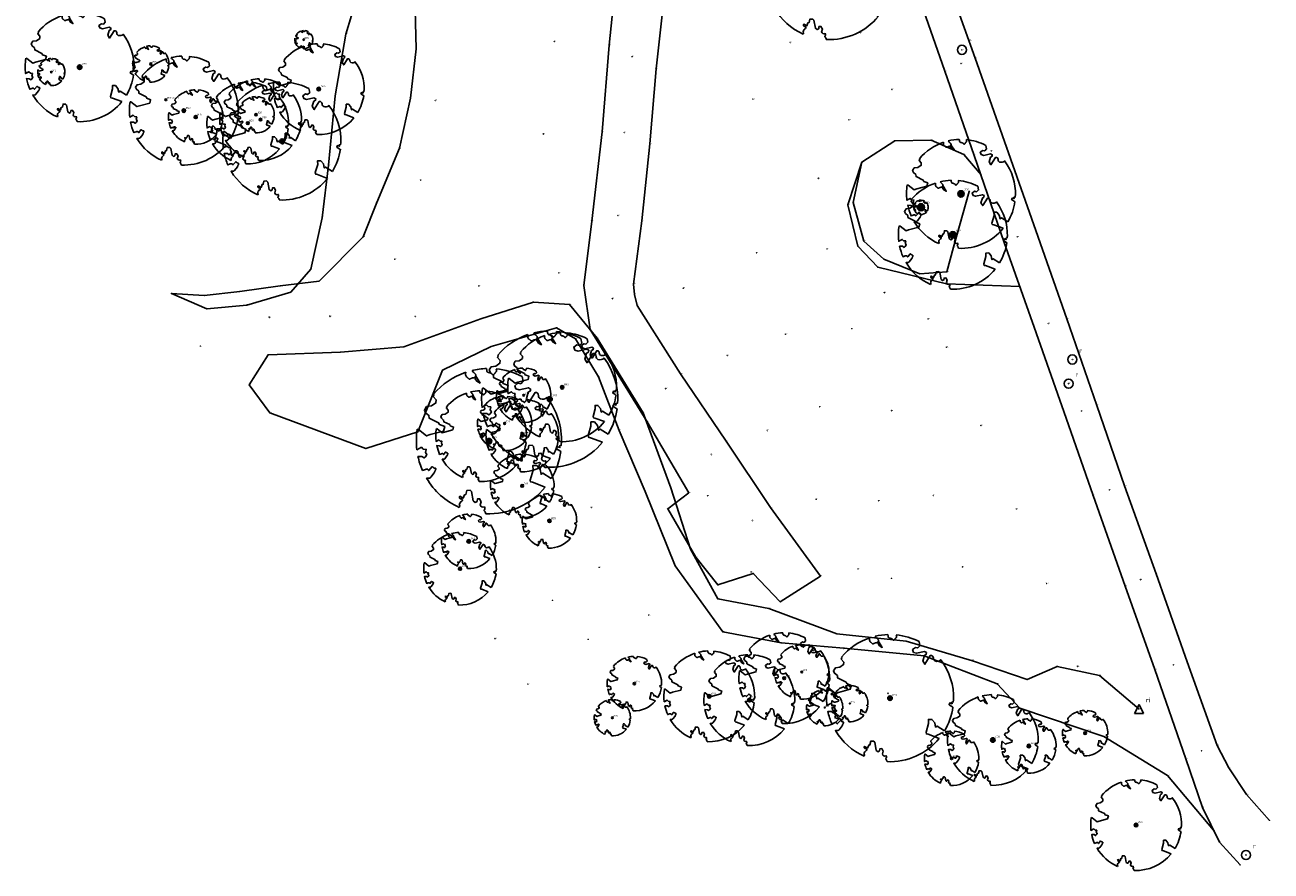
# Model space of a CAD drawing. Header units: metres. Extents: x 214427 to 214607, y 491152 to 491367.
# Tile 1 of 5: x 214470 to 214607, y 491152 to 491246. Entities that reach past the tile are written whole.
import ezdxf
from ezdxf.enums import TextEntityAlignment as Align

# ---------------------------------------------------------------- set-up
doc = ezdxf.new("R2010")
doc.units = ezdxf.units.M
doc.layers.get('0').update_dxf_attribs({"linetype": 'CONTINUOUS'})
for name, color, linetype in [('X-LM-L_BOVENKANT_TALUD', 5, 'CONTINUOUS'), ('X-LM-L_KANT_VERHARDE_WEG', 7, 'CONTINUOUS'), ('X-LM-L_STRUIKEN-PLANTSOEN', 106, 'CONTINUOUS'), ('X-LM-L_TEEN_TALUD', 4, 'CONTINUOUS'), ('X-LM-L_ZAND CUNET', 251, 'CONTINUOUS'), ('X-LM-S_RICHTING', 7, 'CONTINUOUS'), ('X-LM-S_RIOOLPUT_ALGEMEEN', 5, 'CONTINUOUS'), ('X-LM-SM-BOOM_DIAMETER-T18', 7, 'CONTINUOUS'), ('X-LM-SM-BOOM_KROON-G', 99, 'CONTINUOUS'), ('X-LM-SM-BOOM_STAM-G', 3, 'CONTINUOUS'), ('X-LM-SM-HOOGTEPUNT_GETZ-S', 7, 'CONTINUOUS')]:
    doc.layers.add(name, color=color, linetype=linetype)
doc.styles.get("Standard").update_dxf_attribs({"font": 'NLCS-ISO.ttf'})

# ---------------------------------------------------------------- blocks, each defined once
blk = doc.blocks.new('R')
blk.add_line((0, 0), (0, 0))
blk.add_circle((0, 0), 0.5)
blk.add_attdef('Pointtext', (0.75, 0.75), '', height=0.5)
blk = doc.blocks.new('RI')
for p, q in [((0, 0.5), (-0.5, -0.5)), ((0.5, -0.5), (0, 0.5)), ((-0.5, -0.5), (0.5, -0.5))]:
    blk.add_line(p, q)
blk.add_attdef('Pointtext', (0.75, 0.75), '', height=0.5)
blk = doc.blocks.new('SSM-HOOGTEPUNT_GETZ')
h = blk.add_hatch(color=256)
edge = h.paths.add_edge_path()
edge.add_arc((0, 0), 0.1, 0, 360)
blk.add_circle((0, 0), 0.1)
blk.add_attdef('Z1', text='', height=1).set_placement((-0.2907712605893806, -0.3521429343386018), align=Align.BOTTOM_RIGHT)
blk.add_attdef('Z2', text='', height=1).set_placement((0.2627189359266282, -0.3521429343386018), align=Align.BOTTOM_LEFT)
blk = doc.blocks.new('boomdiastam_s')
h = blk.add_hatch(color=256)
h.dxf.hatch_style = 1
h.paths.add_polyline_path([(1, 0, 1), (-1, 0, 1)])
blk.add_circle((0, 0), 1)
blk = doc.blocks.new('SGR-BOOM_KROON')
for points in [[(-0.1600243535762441, 0.4737005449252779), (-0.1607648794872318, 0.4639467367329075), (-0.1605334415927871, 0.4564777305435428), (-0.1595180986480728, 0.4507652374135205), (-0.1578905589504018, 0.4464963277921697), (-0.1558225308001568, 0.4433580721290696), (-0.1534857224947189, 0.441037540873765), (-0.1510518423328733, 0.4392218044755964), (-0.1486925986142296, 0.4375979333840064), (-0.1465438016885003, 0.4359178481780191), (-0.144597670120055, 0.4341928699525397), (-0.1428105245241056, 0.4324991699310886), (-0.1411386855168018, 0.43091291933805), (-0.1395384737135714, 0.4295102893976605), (-0.1379662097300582, 0.4283674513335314), (-0.13637821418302, 0.4275605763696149), (-0.1347308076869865, 0.4271658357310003), (-0.1329896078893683, 0.4272312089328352), (-0.13115742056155, 0.4276919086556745), (-0.1292463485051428, 0.4284549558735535), (-0.1272684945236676, 0.4294273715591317), (-0.125235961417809, 0.4305161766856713), (-0.123160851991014, 0.4316283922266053), (-0.1210552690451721, 0.4326710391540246), (-0.1189313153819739, 0.4335511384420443), (-0.1168017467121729, 0.4342023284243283), (-0.1146819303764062, 0.4346647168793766), (-0.1125878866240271, 0.4350050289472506), (-0.1105356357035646, 0.4352899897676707), (-0.1085411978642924, 0.4355863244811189), (-0.1066205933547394, 0.4359607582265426), (-0.1047898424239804, 0.4364800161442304), (-0.1030649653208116, 0.4372108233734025), (-0.1014588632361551, 0.438201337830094), (-0.09997196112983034, 0.4394254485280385), (-0.09860156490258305, 0.440838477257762), (-0.09734498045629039, 0.4423957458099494), (-0.09628477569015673, 0.4324096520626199), (-0.0940279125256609, 0.4298315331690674), (-0.08338833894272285, 0.4117847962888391), (-0.06106941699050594, 0.3995871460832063), (-0.09268198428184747, 0.4507921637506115), (-0.09210099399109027, 0.4523481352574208), (-0.09169947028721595, 0.4538581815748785), (-0.09151697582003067, 0.4553389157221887), (-0.09159307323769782, 0.456806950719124), (-0.0919673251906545, 0.458278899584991), (-0.09267929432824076, 0.459771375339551), (-0.09376854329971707, 0.4613009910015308), (-0.09526429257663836, 0.4628990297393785), (-0.09715439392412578, 0.464655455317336), (-0.09941635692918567, 0.4666749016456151), (-0.1020276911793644, 0.4690620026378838), (-0.1049659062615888, 0.4719213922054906), (-0.1082085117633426, 0.4753577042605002), (-0.1117330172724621, 0.4794755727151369), (-0.1168806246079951, 0.4861470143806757, -0.5431042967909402)], [(0.04325246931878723, 0.4711883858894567), (0.04412366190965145, 0.4722067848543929), (0.04495406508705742, 0.4730963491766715), (0.04574992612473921, 0.4738955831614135), (0.04651749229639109, 0.4746429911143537), (0.04726301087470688, 0.4753770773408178), (0.04799272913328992, 0.4761363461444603), (0.04871289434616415, 0.4769593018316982), (0.04942975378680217, 0.4778844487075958), (0.05013792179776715, 0.478953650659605), (0.05078548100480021, 0.4802222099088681), (0.05130888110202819, 0.481748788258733), (0.0516445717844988, 0.4835920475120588), (0.05172900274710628, 0.4858106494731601), (0.0514986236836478, 0.4884632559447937), (0.05088988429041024, 0.4916085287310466), (0.04919436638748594, 0.4975740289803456, -0.5293802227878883)], [(0.2289939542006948, 0.4444792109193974), (0.2353810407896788, 0.4119139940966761), (0.2180208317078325, 0.3946086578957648), (0.199206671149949, 0.3985480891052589), (0.1766984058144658, 0.3816663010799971), (0.1853127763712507, 0.3602310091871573), (0.2086202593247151, 0.3527331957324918), (0.2711896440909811, 0.3671161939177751), (0.2864476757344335, 0.358686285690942), (0.2849520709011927, 0.3452573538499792), (0.2706793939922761, 0.3364669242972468), (0.2577044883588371, 0.2941253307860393), (0.2743005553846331, 0.2669806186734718), (0.3167776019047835, 0.3346672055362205, -0.5046405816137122), (0.3406018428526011, 0.3139734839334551, 0.3319483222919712), (0.3543642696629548, 0.2921146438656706, 0.282007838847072), (0.399290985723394, 0.3003759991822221), (0.3956968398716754, 0.2985163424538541, -0.08664342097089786), (0.3988405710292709, 0.3015397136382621, -0.1607604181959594)], [(-0.4932605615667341, 0.08181698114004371), (-0.4851792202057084, 0.08021379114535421), (-0.4298456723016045, 0.03639367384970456), (-0.4059571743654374, 0.04468333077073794), (-0.3128243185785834, 0.06926248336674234), (-0.3048903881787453, 0.1000164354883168), (-0.3408870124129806, 0.1143500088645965), (-0.346401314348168, 0.1261371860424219), (-0.4121257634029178, 0.1583987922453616), (-0.4135853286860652, 0.1768685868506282), (-0.4357977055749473, 0.1956958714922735), (-0.4448296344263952, 0.2139788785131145), (-0.4296559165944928, 0.2378269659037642), (-0.3957550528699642, 0.2431343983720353), (-0.3649608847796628, 0.2632691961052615), (-0.3646147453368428, 0.2840191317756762), (-0.3838176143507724, 0.306646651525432), (-0.3787176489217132, 0.3162116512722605), (-0.3820023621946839, 0.3226053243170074, -0.1342797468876)], [(-0.204592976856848, -0.4562255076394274, -0.1543566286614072), (-0.4297149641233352, -0.2556267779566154), (-0.4114413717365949, -0.2549202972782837), (-0.4083543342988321, -0.2540638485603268), (-0.4058769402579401, -0.2530881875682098), (-0.4039283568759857, -0.2520240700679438), (-0.4024277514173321, -0.2509022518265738), (-0.4012942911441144, -0.2497534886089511), (-0.4004471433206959, -0.2486085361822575), (-0.3767567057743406, -0.2183934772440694), (-0.3762478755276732, -0.2173394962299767), (-0.3758320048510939, -0.2163280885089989), (-0.3754774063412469, -0.2153365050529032), (-0.3751523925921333, -0.2143419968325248), (-0.3748252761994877, -0.2133218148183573), (-0.3744643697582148, -0.212253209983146), (-0.3740379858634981, -0.2111134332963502), (-0.3735144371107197, -0.2098797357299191), (-0.3728728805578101, -0.2085363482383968), (-0.3721358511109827, -0.2070954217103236), (-0.3713367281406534, -0.2055760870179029), (-0.3705088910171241, -0.2039974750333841), (-0.3696857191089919, -0.202378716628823), (-0.3689005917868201, -0.2007389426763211), (-0.3681868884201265, -0.1990972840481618), (-0.3675779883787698, -0.1974728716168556), (-0.3671016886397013, -0.1958854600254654), (-0.3667634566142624, -0.1943572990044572), (-0.3665631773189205, -0.1929112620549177), (-0.3665007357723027, -0.1915702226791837), (-0.3665760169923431, -0.1903570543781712), (-0.366788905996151, -0.1892946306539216), (-0.3671392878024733, -0.1884058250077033), (-0.367627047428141, -0.1877135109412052), (-0.3682496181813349, -0.187228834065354), (-0.3689946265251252, -0.1869160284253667), (-0.3698472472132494, -0.1867276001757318), (-0.3707926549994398, -0.186616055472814), (-0.3718160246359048, -0.1865339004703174), (-0.372902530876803, -0.1864336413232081), (-0.3740373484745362, -0.186267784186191), (-0.3752056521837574, -0.1859888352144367), (-0.3763951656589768, -0.1855601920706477), (-0.3776038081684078, -0.1849888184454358), (-0.3788320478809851, -0.1842925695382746), (-0.380080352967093, -0.1834893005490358), (-0.3813491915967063, -0.18259686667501), (-0.3826390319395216, -0.1816331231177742), (-0.3839503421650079, -0.1806159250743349), (-0.3852835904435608, -0.1795631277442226), (-0.3866362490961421, -0.1784873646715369), (-0.3879938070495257, -0.1773803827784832), (-0.3893387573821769, -0.176228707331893), (-0.3906535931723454, -0.1750188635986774), (-0.4149695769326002, -0.202842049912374), (-0.4161716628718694, -0.2014754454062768), (-0.4172911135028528, -0.2000102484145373), (-0.4183104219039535, -0.1984329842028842), (-0.4192608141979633, -0.1967625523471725), (-0.4203684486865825, -0.1951473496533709), (-0.4219082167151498, -0.1937681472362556), (-0.4241550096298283, -0.1928057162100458), (-0.427383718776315, -0.1924408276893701), (-0.4318692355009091, -0.1928542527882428), (-0.4378864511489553, -0.1942267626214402), (-0.457420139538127, -0.2019079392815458, -0.05116420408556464), (-0.4888894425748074, -0.1048194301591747), (-0.4617442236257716, -0.1057135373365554), (-0.4462688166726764, -0.1156360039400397), (-0.4380222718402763, -0.1081691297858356), (-0.4281020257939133, -0.09269601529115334), (-0.4376017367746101, -0.07817417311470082), (-0.4322820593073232, -0.0567248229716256), (-0.4520005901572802, -0.05510672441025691), (-0.465205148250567, -0.04231675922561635), (-0.4965213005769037, -0.05887782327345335, -0.07071819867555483), (-0.4932605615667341, 0.08181698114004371)], [(0.4997769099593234, -0.01493453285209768), (0.4977332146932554, -0.01690536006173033), (0.4976312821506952, -0.02938416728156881), (0.48618704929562, -0.03148519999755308), (0.4876229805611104, -0.04378637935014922), (0.4698090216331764, -0.03805204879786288), (0.4644143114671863, -0.05192137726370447), (0.4863809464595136, -0.06652633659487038), (0.4932503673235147, -0.07196641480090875), (0.495050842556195, -0.07017594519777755, -0.1063709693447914)], [(0.4285883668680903, -0.2575111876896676), (0.370529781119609, -0.2200941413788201), (0.3587571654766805, -0.2281876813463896), (0.3512459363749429, -0.1944794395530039), (0.3286149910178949, -0.167334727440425), (0.3023546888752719, -0.1675915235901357), (0.3029665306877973, -0.1990035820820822), (0.2830389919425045, -0.2677651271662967), (0.2860626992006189, -0.2808775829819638), (0.3005150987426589, -0.2829446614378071), (0.3873650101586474, -0.316146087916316, -0.2362982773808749)], [(-0.02282883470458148, -0.499478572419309, 0.1485242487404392), (-0.03470448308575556, -0.4770134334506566, 0.3508021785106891), (-0.0314811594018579, -0.4527846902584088, -0.5046405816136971), (-0.06000098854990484, -0.4392775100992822), (-0.0530619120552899, -0.4170222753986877), (-0.06474450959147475, -0.3962362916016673), (-0.08016343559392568, -0.3977834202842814), (-0.08248145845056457, -0.414384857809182), (-0.0941790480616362, -0.4211479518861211), (-0.1080272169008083, -0.4105602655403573), (-0.1199847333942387, -0.3474824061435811), (-0.1291065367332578, -0.3383747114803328), (-0.1521968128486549, -0.3390946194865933), (-0.1586173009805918, -0.3664879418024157), (-0.1680264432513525, -0.3694423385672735), (-0.1769024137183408, -0.3922911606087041), (-0.2003269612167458, -0.3797639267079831, 0.7335825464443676), (-0.1917708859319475, -0.3972704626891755, -0.8616245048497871), (-0.1870123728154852, -0.4127626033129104, 0.2799778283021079), (-0.204306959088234, -0.4392508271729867), (-0.203586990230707, -0.4402599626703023, -0.3552133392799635), (-0.204592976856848, -0.4562255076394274, -0.1167741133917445)]]:
    blk.add_lwpolyline(points, format="xyb")
blk.add_lwpolyline([(-0.0169754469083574, 0.4997117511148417), (-0.01522898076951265, 0.488240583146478), (-0.01377666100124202, 0.4822421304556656), (-0.01214819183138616, 0.4780422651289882), (-0.01038292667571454, 0.4753143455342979), (-0.008520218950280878, 0.4737317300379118), (-0.006599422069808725, 0.4729677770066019), (-0.004659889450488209, 0.472695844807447), (-0.002740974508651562, 0.4725892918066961), (-0.0008747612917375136, 0.4723795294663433), (0.0009357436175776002, 0.4720301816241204), (0.002694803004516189, 0.4715629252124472), (0.004406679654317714, 0.4709994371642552), (0.006075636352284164, 0.4703613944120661), (0.007705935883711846, 0.4696704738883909), (0.009301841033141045, 0.468948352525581), (0.01086761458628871, 0.4682167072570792), (0.01240417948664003, 0.4674922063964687), (0.0138990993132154, 0.466771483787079), (0.01533659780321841, 0.4660461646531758), (0.01670089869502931, 0.4653078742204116), (0.01797622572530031, 0.4645482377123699), (0.01914680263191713, 0.4637588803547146), (0.02019685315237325, 0.4629314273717), (0.0211106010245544, 0.4620575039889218), (0.02188088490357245, 0.4611358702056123), (0.02253500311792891, 0.4601938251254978), (0.02310886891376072, 0.459265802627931), (0.0236383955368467, 0.4583862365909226), (0.02415949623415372, 0.4575895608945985), (0.02470808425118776, 0.456910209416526), (0.02532007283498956, 0.4563826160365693), (0.02603137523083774, 0.4560412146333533), (0.02686849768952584, 0.4559130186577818), (0.02782031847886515, 0.4559953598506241), (0.02886630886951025, 0.4562781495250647), (0.02998594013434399, 0.4567512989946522), (0.031158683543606, 0.4574047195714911), (0.032364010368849, 0.4582283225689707), (0.03358139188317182, 0.4592120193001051), (0.03479029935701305, 0.4603457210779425), (0.03597324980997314, 0.4616146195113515), (0.03712494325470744, 0.4629850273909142), (0.03824312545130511, 0.4644185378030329), (0.03932554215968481, 0.4658767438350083), (0.04036993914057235, 0.4673212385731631), (0.04137406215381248, 0.4687136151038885), (0.04233565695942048, 0.4700154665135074), (0.04325246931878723, 0.4711883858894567)])
for start, end in [(108.6658705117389, 139.8185289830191), (91.94561682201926, 103.5186139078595), (62.74265306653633, 84.3536059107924), (358.2883740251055, 37.09076520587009), (329.0010494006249, 351.9317908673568), (267.3830984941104, 320.7805616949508)]:
    blk.add_arc((0, 0), 0.5, start, end)
blk = doc.blocks.new('boomdiastam_k')
at = {"xscale": 2, "yscale": 2, "zscale": 2}
blk.add_blockref('SGR-BOOM_KROON', (0, 0), dxfattribs=at)

msp = doc.modelspace()

# ---------------------------------------------------------------- linework, layer by layer
at = {"layer": 'X-LM-L_BOVENKANT_TALUD'}
for p, q in [((214504.912, 491244.613, 5.36), (214506.898, 491251.234, 5.388)), ((214503.723, 491237.823, 5.31), (214504.912, 491244.613, 5.36)), ((214503.012, 491230.215, 5.447), (214503.723, 491237.823, 5.31)), ((214502.31, 491224.42, 5.326), (214503.012, 491230.215, 5.447)), ((214561.721, 491230.547, 4.686), (214560.76, 491226.083, 4.884)), ((214571.827, 491221.19, 4.956), (214573.529, 491227.299, 4.879)), ((214560.76, 491226.083, 4.884), (214561.958, 491221.845, 4.933)), ((214501.071, 491218.755, 5.186), (214502.31, 491224.42, 5.326)), ((214561.958, 491221.845, 4.933), (214564.135, 491219.862, 4.861)), ((214571.093, 491218.458, 4.986), (214571.827, 491221.19, 4.956)), ((214564.135, 491219.862, 4.861), (214568.093, 491218.233, 4.761)), ((214498.839, 491216.232, 4.967), (214501.071, 491218.755, 5.186)), ((214568.093, 491218.233, 4.761), (214571.093, 491218.458, 4.986)), ((214494.001, 491214.805, 5.385), (214498.839, 491216.232, 4.967)), ((214485.702, 491216.066, 5.355), (214489.61, 491214.368, 5.39)), ((214489.61, 491214.368, 5.39), (214494.001, 491214.805, 5.385)), ((214528.095, 491212.302, 5.552), (214520.903, 491210.242, 5.451)), ((214530.209, 491211.07, 5.304), (214528.095, 491212.302, 5.552)), ((214532.73, 491206.885, 5.155), (214530.209, 491211.07, 5.304)), ((214520.903, 491210.242, 5.451), (214515.554, 491207.634, 5.417)), ((214494.262, 491206.011, 5.469), (214496.373, 491209.303, 5.092)), ((214515.554, 491207.634, 5.417), (214512.826, 491200.828, 5.534)), ((214534.992, 491201.004, 4.99), (214532.73, 491206.885, 5.155)), ((214496.539, 491202.938, 5.414), (214494.262, 491206.011, 5.469)), ((214507.124, 491199.003, 5.652), (214496.539, 491202.938, 5.414)), ((214512.826, 491200.828, 5.534), (214507.124, 491199.003, 5.652)), ((214537.857, 491194.274, 4.942), (214534.992, 491201.004, 4.99)), ((214541.166, 491186.085, 4.84), (214537.857, 491194.274, 4.942)), ((214546.409, 491178.802, 4.925), (214541.166, 491186.085, 4.84)), ((214552.844, 491177.597, 4.986), (214546.409, 491178.802, 4.925)), ((214559.724, 491177.002, 5.184), (214552.844, 491177.597, 4.986)), ((214568.592, 491176.158, 5.142), (214559.724, 491177.002, 5.184)), ((214576.639, 491173.074, 5.329), (214568.592, 491176.158, 5.142)), ((214579.12, 491170.403, 5.229), (214576.639, 491173.074, 5.329)), ((214588.371, 491167.305, 5.089), (214579.12, 491170.403, 5.229)), ((214595.391, 491162.998, 4.918), (214588.371, 491167.305, 5.089)), ((214600.427, 491156.983, 4.519), (214595.391, 491162.998, 4.918))]:
    msp.add_line(p, q, dxfattribs=at)
at = {"layer": 'X-LM-L_KANT_VERHARDE_WEG'}
for p, q in [((214574.212, 491241.971, 4.533), (214571.131, 491250.579, 4.565)), ((214570.852, 491240.547, 4.592), (214567.638, 491249.788, 4.591)), ((214577.653, 491232.185, 4.527), (214574.212, 491241.971, 4.533)), ((214574.078, 491231.272, 4.585), (214570.852, 491240.547, 4.592)), ((214577.4, 491221.693, 4.584), (214574.078, 491231.272, 4.585)), ((214580.878, 491223.005, 4.513), (214577.653, 491232.185, 4.527)), ((214580.695, 491212.371, 4.59), (214577.4, 491221.693, 4.584)), ((214584.277, 491213.276, 4.539), (214580.878, 491223.005, 4.513)), ((214584.213, 491202.358, 4.58), (214580.695, 491212.371, 4.59)), ((214587.593, 491203.757, 4.522), (214584.277, 491213.276, 4.539)), ((214590.657, 491194.892, 4.518), (214587.593, 491203.757, 4.522)), ((214587.181, 491193.842, 4.589), (214584.213, 491202.358, 4.58)), ((214594.123, 491185.208, 4.51), (214590.657, 491194.892, 4.518)), ((214590.732, 491183.846, 4.594), (214587.181, 491193.842, 4.589)), ((214597.55, 491175.507, 4.519), (214594.123, 491185.208, 4.51)), ((214593.991, 491174.665, 4.578), (214590.732, 491183.846, 4.594)), ((214600.83, 491166.309, 4.499), (214597.55, 491175.507, 4.519)), ((214597.395, 491164.827, 4.586), (214593.991, 491174.665, 4.578)), ((214602.132, 491163.824, 4.486), (214600.83, 491166.309, 4.499)), ((214599.219, 491159.465, 4.575), (214597.395, 491164.827, 4.586)), ((214604.093, 491160.907, 4.444), (214602.132, 491163.824, 4.486)), ((214606.611, 491158.055, 4.383), (214604.093, 491160.907, 4.444)), ((214601.099, 491155.674, 4.486), (214599.219, 491159.465, 4.575)), ((214603.366, 491153.152, 4.41), (214601.099, 491155.674, 4.486))]:
    msp.add_line(p, q, dxfattribs=at)
at = {"layer": 'X-LM-L_STRUIKEN-PLANTSOEN'}
for p, q in [((214561.721, 491230.547, 4.686), (214565.352, 491232.867, 4.62)), ((214565.352, 491232.867, 4.62), (214569.366, 491232.962, 4.692)), ((214569.366, 491232.962, 4.692), (214572.942, 491231.367, 4.566)), ((214572.942, 491231.367, 4.566), (214574.855, 491229.145, 4.584))]:
    msp.add_line(p, q, dxfattribs=at)
at = {"layer": 'X-LM-L_TEEN_TALUD'}
for p, q in [((214512.495, 491248.917, 4.728), (214512.659, 491243.006, 4.753)), ((214512.659, 491243.006, 4.753), (214512.017, 491237.589, 4.831)), ((214512.017, 491237.589, 4.831), (214510.803, 491232.075, 4.847)), ((214510.803, 491232.075, 4.847), (214508.304, 491226.083, 4.705)), ((214560.181, 491225.819, 4.739), (214561.721, 491230.547, 4.686)), ((214508.304, 491226.083, 4.705), (214506.823, 491222.302, 4.878)), ((214561.289, 491221.28, 4.604), (214560.181, 491225.819, 4.739)), ((214506.823, 491222.302, 4.878), (214501.961, 491217.448, 4.889)), ((214563.479, 491218.965, 4.559), (214561.289, 491221.28, 4.604)), ((214571.034, 491217.133, 4.643), (214563.479, 491218.965, 4.559)), ((214493.235, 491216.307, 5.344), (214489.323, 491215.859, 5.124)), ((214497.692, 491216.917, 4.808), (214493.235, 491216.307, 5.344)), ((214501.961, 491217.448, 4.889), (214497.692, 491216.917, 4.808)), ((214579.109, 491216.855, 4.583), (214571.034, 491217.133, 4.643)), ((214489.323, 491215.859, 5.124), (214485.702, 491216.066, 5.355)), ((214519.77, 491213.279, 4.715), (214525.574, 491215.108, 4.775)), ((214525.574, 491215.108, 4.775), (214529.546, 491214.86, 4.756)), ((214529.546, 491214.86, 4.756), (214532.595, 491211.162, 4.672)), ((214511.293, 491210.213, 4.828), (214519.77, 491213.279, 4.715)), ((214532.595, 491211.162, 4.672), (214537.639, 491202.933, 4.578)), ((214496.373, 491209.303, 5.092), (214504.302, 491209.602, 4.772)), ((214504.302, 491209.602, 4.772), (214511.293, 491210.213, 4.828)), ((214537.639, 491202.933, 4.578), (214540.685, 491194.684, 4.713)), ((214540.685, 491194.684, 4.713), (214542.839, 491187.926, 4.771)), ((214542.839, 491187.926, 4.771), (214545.873, 491182.435, 4.614)), ((214545.873, 491182.435, 4.614), (214551.486, 491181.371, 4.634)), ((214551.486, 491181.371, 4.634), (214558.971, 491178.61, 4.537)), ((214558.971, 491178.61, 4.537), (214566.604, 491177.795, 4.464)), ((214566.604, 491177.795, 4.464), (214573.895, 491175.64, 4.554)), ((214573.895, 491175.64, 4.554), (214579.926, 491173.55, 4.555)), ((214579.926, 491173.55, 4.555), (214583.227, 491175.017, 4.644)), ((214583.227, 491175.017, 4.644), (214587.898, 491173.998, 4.609)), ((214587.898, 491173.998, 4.609), (214592.246, 491170.31, 4.641))]:
    msp.add_line(p, q, dxfattribs=at)
at = {"layer": 'X-LM-L_ZAND CUNET'}
for p, q in [((214533.917, 491243.431, 4.596), (214534.804, 491252.187, 4.53)), ((214540.108, 491249.912, 4.836), (214539.066, 491240.828, 4.74)), ((214533.129, 491233.86, 4.664), (214533.917, 491243.431, 4.596)), ((214539.066, 491240.828, 4.74), (214538.394, 491232.553, 4.708)), ((214531.984, 491224.053, 4.748), (214533.129, 491233.86, 4.664)), ((214538.394, 491232.553, 4.708), (214537.502, 491224.086, 4.74)), ((214531.104, 491216.953, 4.687), (214531.984, 491224.053, 4.748)), ((214537.502, 491224.086, 4.74), (214536.599, 491217.096, 4.691)), ((214531.798, 491212.092, 4.642), (214531.104, 491216.953, 4.687)), ((214536.599, 491217.096, 4.691), (214536.693, 491215.948, 4.595)), ((214536.693, 491215.948, 4.595), (214536.999, 491214.752, 4.674)), ((214536.999, 491214.752, 4.674), (214541.773, 491207.225, 4.643)), ((214538.097, 491201.93, 4.668), (214531.798, 491212.092, 4.642)), ((214541.773, 491207.225, 4.643), (214546.767, 491199.809, 4.565)), ((214542.657, 491194.12, 4.755), (214538.097, 491201.93, 4.668)), ((214546.767, 491199.809, 4.565), (214551.675, 491192.51, 4.652)), ((214540.344, 491192.363, 4.792), (214542.657, 491194.12, 4.755)), ((214543.458, 491187.046, 4.757), (214540.344, 491192.363, 4.792)), ((214557.162, 491184.963, 4.582), (214551.675, 491192.51, 4.652)), ((214545.882, 491183.977, 4.654), (214543.458, 491187.046, 4.757)), ((214549.765, 491185.256, 4.618), (214545.882, 491183.977, 4.654)), ((214552.745, 491182.118, 4.593), (214549.765, 491185.256, 4.618)), ((214557.162, 491184.963, 4.582), (214552.745, 491182.118, 4.593))]:
    msp.add_line(p, q, dxfattribs=at)

# ---------------------------------------------------------------- block references
at = {"layer": 'X-LM-S_RICHTING'}
msp.add_blockref('RI', (214592.246, 491170.31, 4.641), dxfattribs=at).add_auto_attribs({'Pointtext': 'ri'})
at = {"layer": 'X-LM-S_RIOOLPUT_ALGEMEEN'}
for p in [(214572.74, 491242.903, 4.556), (214584.906, 491208.804, 4.555), (214584.49, 491206.1470000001, 4.567), (214604.015, 491154.239, 4.406)]:
    msp.add_blockref('R', p, dxfattribs=at).add_auto_attribs({'Pointtext': 'r'})
at = {"layer": 'X-LM-SM-BOOM_KROON-G'}
for p, xscale, yscale, zscale in [((214558.128, 491251.032, 4.742), 7, 7, 7), ((214475.598, 491240.992, 5.986), 6, 6, 6), ((214483.435, 491241.347, 5.876), 2, 2, 2), ((214501.928, 491238.579, 5.401), 5, 5, 5), ((214472.476, 491240.456, 5.936), 1.5, 1.5, 1.5), ((214487.07, 491236.213, 5.849), 6, 6, 6), ((214495.516, 491235.217, 5.618), 4.5, 4.5, 4.5), ((214488.379, 491235.501, 5.765), 3, 3, 3), ((214494.104, 491234.841, 5.664), 4.5, 4.5, 41.5), ((214497.868, 491232.861, 5.638), 6.5, 6.5, 6.5), ((214495.03, 491235.751, 5.595), 2, 2, 2), ((214572.641, 491227.044, 4.944), 6, 6, 6), ((214571.749, 491222.541, 4.876), 6, 6, 6), ((214568.232, 491225.562, 4.911), 0.8, 0.8, 0.8), ((214527.356, 491204.439, 5.165), 7.5, 7.5, 7.5), ((214528.726, 491205.756, 5.156), 6, 6, 6), ((214520.67, 491199.815, 4.934), 8, 8, 8), ((214524.488, 491204.867, 5.135), 3, 3, 3), ((214519.813, 491200.371, 5.21), 5, 5, 5), ((214522.389, 491201.762, 4.906), 3, 3, 3), ((214524.339, 491200.435, 4.877), 4, 4, 4), ((214524.334, 491194.884, 4.885), 3.5, 3.5, 3.5), ((214527.327, 491191.034, 4.942), 3, 3, 3), ((214518.44, 491188.777, 4.775), 3, 3, 3), ((214517.483, 491185.766, 4.77), 4, 4, 4), ((214553.184, 491173.713, 5.07), 5, 5, 5), ((214564.829, 491171.516, 5.214), 7, 7, 7), ((214544.925, 491171.716, 4.839), 5, 5, 5), ((214555.106, 491174.393, 5.125), 3, 3, 3), ((214536.676, 491173.118, 4.977), 3, 3, 3), ((214549.338, 491171.297, 4.872), 5, 5, 5), ((214557.63, 491170.47, 5.041), 2, 2, 2), ((214560.4, 491170.911, 5.061), 2, 2, 2), ((214534.25, 491169.357, 4.924), 2, 2, 2), ((214576.149, 491166.907, 5.268), 5, 5, 5), ((214586.304, 491167.67, 5.138), 2.5, 2.5, 2.5), ((214580.109, 491166.245, 5.324), 3, 3, 3), ((214571.61, 491164.88, 5.126), 3, 3, 3), ((214591.918, 491157.54, 4.756), 5, 5, 5)]:
    msp.add_blockref('boomdiastam_k', p, dxfattribs=dict(at, xscale=xscale, yscale=yscale, zscale=zscale))
msp.add_blockref('boomdiastam_k', (214500.279, 491244.022, 5.398), dxfattribs=at)
at = {"layer": 'X-LM-SM-BOOM_STAM-G'}
for p, xscale, yscale, zscale in [((214500.279, 491244.022, 5.398), 0.075, 0.075, 0.075), ((214475.598, 491240.992, 5.986), 0.25, 0.25, 0.25), ((214483.435, 491241.347, 5.876), 0.125, 0.125, 0.125), ((214472.476, 491240.456, 5.936), 0.075, 0.075, 0.075), ((214501.928, 491238.579, 5.401), 0.2, 0.2, 0.2), ((214485.09, 491237.407, 5.944), 0.1, 0.1, 0.1), ((214487.07, 491236.213, 5.849), 0.2, 0.2, 0.2), ((214488.379, 491235.501, 5.765), 0.175, 0.175, 0.175), ((214495.03, 491235.751, 5.595), 0.125, 0.125, 0.125), ((214494.104, 491234.841, 5.664), 0.15, 0.15, 0.15), ((214495.516, 491235.217, 5.618), 0.15, 0.15, 0.15), ((214497.868, 491232.861, 5.638), 0.225, 0.225, 0.225), ((214572.641, 491227.044, 4.944), 0.35, 0.35, 0.35), ((214568.232, 491225.562, 4.911), 0.4, 0.4, 0.4), ((214571.749, 491222.541, 4.876), 0.35, 0.35, 0.35), ((214528.726, 491205.756, 5.156), 0.2, 0.2, 0.2), ((214524.488, 491204.867, 5.135), 0.1, 0.1, 0.1), ((214527.356, 491204.439, 5.165), 0.275, 0.275, 0.275), ((214522.389, 491201.762, 4.906), 0.1, 0.1, 0.1), ((214519.813, 491200.371, 5.21), 0.125, 0.125, 0.125), ((214520.67, 491199.815, 4.934), 0.3, 0.3, 0.3), ((214524.339, 491200.435, 4.877), 0.175, 0.175, 0.175), ((214524.334, 491194.884, 4.885), 0.15, 0.15, 0.15), ((214527.327, 491191.034, 4.942), 0.175, 0.175, 0.175), ((214518.44, 491188.777, 4.775), 0.2, 0.2, 0.2), ((214517.483, 491185.766, 4.77), 0.175, 0.175, 0.175), ((214553.184, 491173.713, 5.07), 0.15, 0.15, 0.15), ((214555.106, 491174.393, 5.125), 0.1, 0.1, 0.1), ((214536.676, 491173.118, 4.977), 0.125, 0.125, 0.125), ((214544.925, 491171.716, 4.839), 0.2, 0.2, 0.2), ((214549.338, 491171.297, 4.872), 0.2, 0.2, 0.2), ((214560.4, 491170.911, 5.061), 0.05, 0.05, 0.05), ((214564.829, 491171.516, 5.214), 0.25, 0.25, 0.25), ((214557.63, 491170.47, 5.041), 0.05, 0.05, 0.05), ((214534.25, 491169.357, 4.924), 0.1, 0.1, 0.1), ((214576.149, 491166.907, 5.268), 0.25, 0.25, 0.25), ((214586.304, 491167.67, 5.138), 0.15, 0.15, 0.15), ((214580.109, 491166.245, 5.324), 0.2, 0.2, 0.2), ((214571.61, 491164.88, 5.126), 0.125, 0.125, 0.125), ((214591.918, 491157.54, 4.756), 0.2, 0.2, 0.2)]:
    msp.add_blockref('boomdiastam_s', p, dxfattribs=dict(at, xscale=xscale, yscale=yscale, zscale=zscale))
at = {"layer": 'X-LM-SM-HOOGTEPUNT_GETZ-S', "xscale": 0.1, "yscale": 0.1}
for p, values in [((214500.279, 491244.022, 5.398), {'Z1': '5', 'Z2': '40'}), ((214504.912, 491244.613, 5.36), {'Z1': '5', 'Z2': '36'}), ((214527.87, 491243.818, 4.842), {'Z1': '4', 'Z2': '84'}), ((214553.839, 491243.717, 4.705), {'Z1': '4', 'Z2': '71'}), ((214561.579, 491244.812, 4.768), {'Z1': '4', 'Z2': '77'}), ((214512.659, 491243.006, 4.753), {'Z1': '4', 'Z2': '75'}), ((214533.917, 491243.431, 4.596), {'Z1': '4', 'Z2': '60'}), ((214536.425, 491242.148, 4.55), {'Z1': '4', 'Z2': '55'}), ((214572.74, 491242.903, 4.556), {'Z1': '4', 'Z2': '56'}), ((214475.598, 491240.992, 5.986), {'Z1': '5', 'Z2': '99'}), ((214483.435, 491241.347, 5.876), {'Z1': '5', 'Z2': '88'}), ((214539.066, 491240.828, 4.74), {'Z1': '4', 'Z2': '74'}), ((214572.645, 491241.408, 4.562), {'Z1': '4', 'Z2': '56'}), ((214574.212, 491241.971, 4.533), {'Z1': '4', 'Z2': '53'}), ((214472.476, 491240.456, 5.936), {'Z1': '5', 'Z2': '94'}), ((214570.852, 491240.547, 4.592), {'Z1': '4', 'Z2': '59'}), ((214501.928, 491238.579, 5.401), {'Z1': '5', 'Z2': '40'}), ((214565.034, 491238.522, 4.743), {'Z1': '4', 'Z2': '74'}), ((214485.09, 491237.407, 5.944), {'Z1': '5', 'Z2': '94'}), ((214503.723, 491237.823, 5.31), {'Z1': '5', 'Z2': '31'}), ((214512.017, 491237.589, 4.831), {'Z1': '4', 'Z2': '83'}), ((214514.764, 491237.317, 4.702), {'Z1': '4', 'Z2': '70'}), ((214549.7340624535, 491237.4688187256, 4.705), {'Z1': '4', 'Z2': '71'}), ((214487.07, 491236.213, 5.849), {'Z1': '5', 'Z2': '85'}), ((214488.379, 491235.501, 5.765), {'Z1': '5', 'Z2': '77'}), ((214495.03, 491235.751, 5.595), {'Z1': '5', 'Z2': '60'}), ((214494.104, 491234.841, 5.664), {'Z1': '5', 'Z2': '66'}), ((214495.516, 491235.217, 5.618), {'Z1': '5', 'Z2': '62'}), ((214560.304, 491235.196, 4.79), {'Z1': '4', 'Z2': '79'}), ((214497.868, 491232.861, 5.638), {'Z1': '5', 'Z2': '64'}), ((214526.647, 491233.639, 4.716), {'Z1': '4', 'Z2': '72'}), ((214533.129, 491233.86, 4.664), {'Z1': '4', 'Z2': '66'}), ((214535.575, 491233.807, 4.565), {'Z1': '4', 'Z2': '57'}), ((214538.394, 491232.553, 4.708), {'Z1': '4', 'Z2': '71'}), ((214565.352, 491232.867, 4.62), {'Z1': '4', 'Z2': '62'}), ((214569.366, 491232.962, 4.692), {'Z1': '4', 'Z2': '69'}), ((214510.803, 491232.075, 4.847), {'Z1': '4', 'Z2': '85'}), ((214572.942, 491231.367, 4.566), {'Z1': '4', 'Z2': '57'}), ((214574.078, 491231.272, 4.585), {'Z1': '4', 'Z2': '59'}), ((214576.002, 491231.784, 4.56), {'Z1': '4', 'Z2': '56'}), ((214577.653, 491232.185, 4.527), {'Z1': '4', 'Z2': '53'}), ((214503.012, 491230.215, 5.447), {'Z1': '5', 'Z2': '45'}), ((214561.721, 491230.547, 4.686), {'Z1': '4', 'Z2': '69'}), ((214513.148, 491228.562, 4.709), {'Z1': '4', 'Z2': '71'}), ((214556.928, 491228.754, 4.723), {'Z1': '4', 'Z2': '72'}), ((214574.855, 491229.145, 4.584), {'Z1': '4', 'Z2': '58'}), ((214573.529, 491227.299, 4.879), {'Z1': '4', 'Z2': '88'}), ((214508.304, 491226.083, 4.705), {'Z1': '4', 'Z2': '71'}), ((214560.181, 491225.819, 4.739), {'Z1': '4', 'Z2': '74'}), ((214560.76, 491226.083, 4.884), {'Z1': '4', 'Z2': '88'}), ((214572.641, 491227.044, 4.944), {'Z1': '4', 'Z2': '94'}), ((214502.31, 491224.42, 5.326), {'Z1': '5', 'Z2': '33'}), ((214534.873, 491224.659, 4.586), {'Z1': '4', 'Z2': '59'}), ((214568.232, 491225.562, 4.911), {'Z1': '4', 'Z2': '91'}), ((214531.984, 491224.053, 4.748), {'Z1': '4', 'Z2': '75'}), ((214537.502, 491224.086, 4.74), {'Z1': '4', 'Z2': '74'}), ((214580.878, 491223.005, 4.513), {'Z1': '4', 'Z2': '51'}), ((214506.823, 491222.302, 4.878), {'Z1': '4', 'Z2': '88'}), ((214561.958, 491221.845, 4.933), {'Z1': '4', 'Z2': '93'}), ((214571.749, 491222.541, 4.876), {'Z1': '4', 'Z2': '88'}), ((214577.4, 491221.693, 4.584), {'Z1': '4', 'Z2': '58'}), ((214578.848, 491222.308, 4.564), {'Z1': '4', 'Z2': '56'}), ((214550.1358715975, 491220.5487041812, 4.614), {'Z1': '4', 'Z2': '61'}), ((214557.905, 491220.992, 4.648), {'Z1': '4', 'Z2': '65'}), ((214561.289, 491221.28, 4.604), {'Z1': '4', 'Z2': '60'}), ((214571.827, 491221.19, 4.956), {'Z1': '4', 'Z2': '96'}), ((214510.295, 491219.843, 4.78), {'Z1': '4', 'Z2': '78'}), ((214563.479, 491218.965, 4.559), {'Z1': '4', 'Z2': '56'}), ((214564.135, 491219.862, 4.861), {'Z1': '4', 'Z2': '86'}), ((214501.071, 491218.755, 5.186), {'Z1': '5', 'Z2': '19'}), ((214501.961, 491217.448, 4.889), {'Z1': '4', 'Z2': '89'}), ((214528.365, 491218.34, 4.761), {'Z1': '4', 'Z2': '76'}), ((214568.093, 491218.233, 4.761), {'Z1': '4', 'Z2': '76'}), ((214571.093, 491218.458, 4.986), {'Z1': '4', 'Z2': '99'}), ((214493.235, 491216.307, 5.344), {'Z1': '5', 'Z2': '34'}), ((214497.692, 491216.917, 4.808), {'Z1': '4', 'Z2': '81'}), ((214498.839, 491216.232, 4.967), {'Z1': '4', 'Z2': '97'}), ((214519.558, 491216.9, 4.663), {'Z1': '4', 'Z2': '66'}), ((214531.104, 491216.953, 4.687), {'Z1': '4', 'Z2': '69'}), ((214536.599, 491217.096, 4.691), {'Z1': '4', 'Z2': '69'}), ((214542.067, 491216.65, 4.691), {'Z1': '4', 'Z2': '69'}), ((214564.193, 491216.165, 4.614), {'Z1': '4', 'Z2': '61'}), ((214571.034, 491217.133, 4.643), {'Z1': '4', 'Z2': '64'}), ((214579.109, 491216.855, 4.583), {'Z1': '4', 'Z2': '58'}), ((214485.702, 491216.066, 5.355), {'Z1': '5', 'Z2': '36'}), ((214489.323, 491215.859, 5.124), {'Z1': '5', 'Z2': '12'}), ((214494.001, 491214.805, 5.385), {'Z1': '5', 'Z2': '39'}), ((214525.574, 491215.108, 4.775), {'Z1': '4', 'Z2': '78'}), ((214529.546, 491214.86, 4.756), {'Z1': '4', 'Z2': '76'}), ((214534.254, 491215.505, 4.674), {'Z1': '4', 'Z2': '67'}), ((214536.693, 491215.948, 4.595), {'Z1': '4', 'Z2': '60'}), ((214536.999, 491214.752, 4.674), {'Z1': '4', 'Z2': '67'}), ((214489.61, 491214.368, 5.39), {'Z1': '5', 'Z2': '39'}), ((214496.484, 491213.447, 5.225), {'Z1': '5', 'Z2': '23'}), ((214503.161, 491213.557, 5.021), {'Z1': '5', 'Z2': '02'}), ((214512.55, 491213.543, 4.771), {'Z1': '4', 'Z2': '77'}), ((214519.77, 491213.279, 4.715), {'Z1': '4', 'Z2': '72'}), ((214528.095, 491212.302, 5.552), {'Z1': '5', 'Z2': '55'}), ((214531.798, 491212.092, 4.642), {'Z1': '4', 'Z2': '64'}), ((214560.62, 491212.193, 4.627), {'Z1': '4', 'Z2': '63'}), ((214569.015, 491213.269, 4.599), {'Z1': '4', 'Z2': '60'}), ((214580.695, 491212.371, 4.59), {'Z1': '4', 'Z2': '59'}), ((214582.259, 491212.764, 4.593), {'Z1': '4', 'Z2': '59'}), ((214584.277, 491213.276, 4.539), {'Z1': '4', 'Z2': '54'}), ((214530.209, 491211.07, 5.304), {'Z1': '5', 'Z2': '30'}), ((214532.595, 491211.162, 4.672), {'Z1': '4', 'Z2': '67'}), ((214553.3279758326, 491211.5824525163), {'Z1': '4', 'Z2': '59'}), ((214488.907, 491210.275, 5.371), {'Z1': '5', 'Z2': '37'}), ((214496.373, 491209.303, 5.092), {'Z1': '5', 'Z2': '09'}), ((214504.302, 491209.602, 4.772), {'Z1': '4', 'Z2': '77'}), ((214511.293, 491210.213, 4.828), {'Z1': '4', 'Z2': '83'}), ((214520.903, 491210.242, 5.451), {'Z1': '5', 'Z2': '45'}), ((214546.903, 491209.249, 4.614), {'Z1': '4', 'Z2': '61'}), ((214571.054, 491210.152, 4.664), {'Z1': '4', 'Z2': '66'}), ((214584.906, 491208.804, 4.555), {'Z1': '4', 'Z2': '56'}), ((214515.554, 491207.634, 5.417), {'Z1': '5', 'Z2': '42'}), ((214532.73, 491206.885, 5.155), {'Z1': '5', 'Z2': '16'}), ((214541.773, 491207.225, 4.643), {'Z1': '4', 'Z2': '64'}), ((214494.262, 491206.011, 5.469), {'Z1': '5', 'Z2': '47'}), ((214528.726, 491205.756, 5.156), {'Z1': '5', 'Z2': '16'}), ((214540.125, 491205.595, 4.649), {'Z1': '4', 'Z2': '65'}), ((214584.49, 491206.1470000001, 4.567), {'Z1': '4', 'Z2': '57'}), ((214524.488, 491204.867, 5.135), {'Z1': '5', 'Z2': '14'}), ((214527.356, 491204.439, 5.165), {'Z1': '5', 'Z2': '17'}), ((214587.593, 491203.757, 4.522), {'Z1': '4', 'Z2': '52'}), ((214496.539, 491202.938, 5.414), {'Z1': '5', 'Z2': '41'}), ((214537.639, 491202.933, 4.578), {'Z1': '4', 'Z2': '58'}), ((214557.090138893, 491203.6011293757, 4.677), {'Z1': '4', 'Z2': '68'}), ((214565.013, 491203.167, 4.677), {'Z1': '4', 'Z2': '68'}), ((214584.213, 491202.358, 4.58), {'Z1': '4', 'Z2': '58'}), ((214585.903, 491203.13, 4.565), {'Z1': '4', 'Z2': '57'}), ((214522.389, 491201.762, 4.906), {'Z1': '4', 'Z2': '91'}), ((214534.992, 491201.004, 4.99), {'Z1': '4', 'Z2': '99'}), ((214538.097, 491201.93, 4.668), {'Z1': '4', 'Z2': '67'}), ((214551.342, 491200.98, 4.635), {'Z1': '4', 'Z2': '64'}), ((214574.834, 491201.521, 4.591), {'Z1': '4', 'Z2': '59'}), ((214512.826, 491200.828, 5.534), {'Z1': '5', 'Z2': '53'}), ((214519.813, 491200.371, 5.21), {'Z1': '5', 'Z2': '21'}), ((214520.67, 491199.815, 4.934), {'Z1': '4', 'Z2': '93'}), ((214524.339, 491200.435, 4.877), {'Z1': '4', 'Z2': '88'}), ((214546.767, 491199.809, 4.565), {'Z1': '4', 'Z2': '57'}), ((214507.124, 491199.003, 5.652), {'Z1': '5', 'Z2': '65'}), ((214545.171, 491198.343, 4.537), {'Z1': '4', 'Z2': '54'}), ((214524.334, 491194.884, 4.885), {'Z1': '4', 'Z2': '89'}), ((214537.857, 491194.274, 4.942), {'Z1': '4', 'Z2': '94'}), ((214540.685, 491194.684, 4.713), {'Z1': '4', 'Z2': '71'}), ((214542.657, 491194.12, 4.755), {'Z1': '4', 'Z2': '76'}), ((214588.985, 491194.45, 4.567), {'Z1': '4', 'Z2': '57'}), ((214590.657, 491194.892, 4.518), {'Z1': '4', 'Z2': '52'}), ((214544.751, 491193.802, 4.556), {'Z1': '4', 'Z2': '56'}), ((214556.697, 491193.413, 4.599), {'Z1': '4', 'Z2': '60'}), ((214563.5836178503, 491193.2524470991), {'Z1': '4', 'Z2': '59'}), ((214569.604, 491193.837, 4.592), {'Z1': '4', 'Z2': '59'}), ((214587.181, 491193.842, 4.589), {'Z1': '4', 'Z2': '59'}), ((214531.933, 491192.509, 4.986), {'Z1': '4', 'Z2': '99'}), ((214540.344, 491192.363, 4.792), {'Z1': '4', 'Z2': '79'}), ((214551.675, 491192.51, 4.652), {'Z1': '4', 'Z2': '65'}), ((214578.76, 491192.34, 4.728), {'Z1': '4', 'Z2': '73'}), ((214527.327, 491191.034, 4.942), {'Z1': '4', 'Z2': '94'}), ((214549.684, 491191.076, 4.565), {'Z1': '4', 'Z2': '57'}), ((214518.44, 491188.777, 4.775), {'Z1': '4', 'Z2': '78'}), ((214542.839, 491187.926, 4.771), {'Z1': '4', 'Z2': '77'}), ((214532.806, 491185.913, 4.914), {'Z1': '4', 'Z2': '91'}), ((214541.166, 491186.085, 4.84), {'Z1': '4', 'Z2': '84'}), ((214543.458, 491187.046, 4.757), {'Z1': '4', 'Z2': '76'}), ((214572.802, 491185.965, 4.587), {'Z1': '4', 'Z2': '59'}), ((214517.483, 491185.766, 4.77), {'Z1': '4', 'Z2': '77'}), ((214549.541, 491185.407, 4.723), {'Z1': '4', 'Z2': '72'}), ((214549.765, 491185.256, 4.618), {'Z1': '4', 'Z2': '62'}), ((214557.162, 491184.963, 4.582), {'Z1': '4', 'Z2': '58'}), ((214561.32, 491185.757, 4.578), {'Z1': '4', 'Z2': '58'}), ((214564.99, 491184.703, 4.728), {'Z1': '4', 'Z2': '73'}), ((214592.422, 491184.566, 4.616), {'Z1': '4', 'Z2': '62'}), ((214594.123, 491185.208, 4.51), {'Z1': '4', 'Z2': '51'}), ((214545.882, 491183.977, 4.654), {'Z1': '4', 'Z2': '65'}), ((214582.069, 491184.143, 4.623), {'Z1': '4', 'Z2': '62'}), ((214590.732, 491183.846, 4.594), {'Z1': '4', 'Z2': '59'}), ((214527.657, 491182.281, 4.819), {'Z1': '4', 'Z2': '82'}), ((214545.873, 491182.435, 4.614), {'Z1': '4', 'Z2': '61'}), ((214552.745, 491182.118, 4.593), {'Z1': '4', 'Z2': '59'}), ((214538.271, 491180.652, 4.897), {'Z1': '4', 'Z2': '90'}), ((214551.486, 491181.371, 4.634), {'Z1': '4', 'Z2': '63'}), ((214521.337, 491178.065, 4.692), {'Z1': '4', 'Z2': '69'}), ((214531.592, 491177.984, 4.97), {'Z1': '4', 'Z2': '97'}), ((214546.409, 491178.802, 4.925), {'Z1': '4', 'Z2': '93'}), ((214558.971, 491178.61, 4.537), {'Z1': '4', 'Z2': '54'}), ((214566.604, 491177.795, 4.464), {'Z1': '4', 'Z2': '46'}), ((214552.844, 491177.597, 4.986), {'Z1': '4', 'Z2': '99'}), ((214559.724, 491177.002, 5.184), {'Z1': '5', 'Z2': '18'}), ((214568.592, 491176.158, 5.142), {'Z1': '5', 'Z2': '14'}), ((214573.895, 491175.64, 4.554), {'Z1': '4', 'Z2': '55'}), ((214583.227, 491175.017, 4.644), {'Z1': '4', 'Z2': '64'}), ((214585.48, 491175.016, 4.736), {'Z1': '4', 'Z2': '74'}), ((214596.037, 491175.183, 4.572), {'Z1': '4', 'Z2': '57'}), ((214597.55, 491175.507, 4.519), {'Z1': '4', 'Z2': '52'}), ((214553.184, 491173.713, 5.07), {'Z1': '5', 'Z2': '07'}), ((214555.106, 491174.393, 5.125), {'Z1': '5', 'Z2': '13'}), ((214579.926, 491173.55, 4.555), {'Z1': '4', 'Z2': '56'}), ((214587.898, 491173.998, 4.609), {'Z1': '4', 'Z2': '61'}), ((214593.991, 491174.665, 4.578), {'Z1': '4', 'Z2': '58'}), ((214524.958, 491173.053, 4.835), {'Z1': '4', 'Z2': '84'}), ((214536.676, 491173.118, 4.977), {'Z1': '4', 'Z2': '98'}), ((214576.639, 491173.074, 5.329), {'Z1': '5', 'Z2': '33'}), ((214544.925, 491171.716, 4.839), {'Z1': '4', 'Z2': '84'}), ((214549.338, 491171.297, 4.872), {'Z1': '4', 'Z2': '87'}), ((214560.4, 491170.911, 5.061), {'Z1': '5', 'Z2': '06'}), ((214564.604, 491172.042, 5.307), {'Z1': '5', 'Z2': '31'}), ((214564.829, 491171.516, 5.214), {'Z1': '5', 'Z2': '21'}), ((214557.63, 491170.47, 5.041), {'Z1': '5', 'Z2': '04'}), ((214579.12, 491170.403, 5.229), {'Z1': '5', 'Z2': '23'}), ((214592.246, 491170.31, 4.641), {'Z1': '4', 'Z2': '64'}), ((214534.25, 491169.357, 4.924), {'Z1': '4', 'Z2': '92'}), ((214576.149, 491166.907, 5.268), {'Z1': '5', 'Z2': '27'}), ((214586.304, 491167.67, 5.138), {'Z1': '5', 'Z2': '14'}), ((214588.371, 491167.305, 5.089), {'Z1': '5', 'Z2': '09'}), ((214580.109, 491166.245, 5.324), {'Z1': '5', 'Z2': '32'}), ((214599.148, 491165.719, 4.551), {'Z1': '4', 'Z2': '55'}), ((214600.83, 491166.309, 4.499), {'Z1': '4', 'Z2': '50'}), ((214571.61, 491164.88, 5.126), {'Z1': '5', 'Z2': '13'}), ((214597.395, 491164.827, 4.586), {'Z1': '4', 'Z2': '59'}), ((214595.391, 491162.998, 4.918), {'Z1': '4', 'Z2': '92'}), ((214602.132, 491163.824, 4.486), {'Z1': '4', 'Z2': '49'}), ((214604.093, 491160.907, 4.444), {'Z1': '4', 'Z2': '44'}), ((214599.219, 491159.465, 4.575), {'Z1': '4', 'Z2': '58'}), ((214591.918, 491157.54, 4.756), {'Z1': '4', 'Z2': '76'}), ((214606.611, 491158.055, 4.383), {'Z1': '4', 'Z2': '38'}), ((214600.427, 491156.983, 4.519), {'Z1': '4', 'Z2': '52'}), ((214601.099, 491155.674, 4.486), {'Z1': '4', 'Z2': '49'}), ((214603.366, 491153.152, 4.41), {'Z1': '4', 'Z2': '41'}), ((214604.015, 491154.239, 4.406), {'Z1': '4', 'Z2': '41'})]:
    msp.add_blockref('SSM-HOOGTEPUNT_GETZ', p, dxfattribs=at).add_auto_attribs(values)

# ---------------------------------------------------------------- texts
at = {"layer": 'X-LM-SM-BOOM_DIAMETER-T18'}
for s, p in [('%%c15 ', (214500.3585495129, 491244.1015495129, 5.398)), ('%%c50 ', (214475.8631650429, 491241.257165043, 5.986)), ('%%c25 ', (214483.5675825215, 491241.4795825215, 5.876)), ('%%c15 ', (214472.5555495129, 491240.5355495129, 5.936)), ('%%c40 ', (214502.1401320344, 491238.7911320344, 5.401)), ('%%c20 dood', (214485.1960660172, 491237.5130660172, 5.944)), ('%%c40 ', (214487.2821320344, 491236.4251320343, 5.849)), ('%%c35 ', (214488.56461553, 491235.6866155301, 5.765)), ('%%c25 ', (214495.1625825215, 491235.8835825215, 5.595)), ('%%c30 ', (214495.6750990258, 491235.3760990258, 5.618)), ('%%c30 ', (214494.2630990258, 491235.0000990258, 5.664)), ('%%c45 ', (214498.1066485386, 491233.0996485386, 5.638)), ('%%c70 ', (214573.0122310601, 491227.4152310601, 4.944)), ('%%c80 ', (214568.6562640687, 491225.9862640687, 4.911)), ('%%c70 ', (214572.1202310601, 491222.9122310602, 4.876)), ('%%c40 ', (214528.9381320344, 491205.9681320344, 5.156)), ('%%c20 ', (214524.5940660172, 491204.9730660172, 5.135)), ('%%c55 ', (214527.6476815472, 491204.7306815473, 5.165)), ('%%c20 ', (214522.4950660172, 491201.8680660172, 4.906)), ('%%c25 ', (214519.9455825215, 491200.5035825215, 5.21)), ('%%c60 ', (214520.9881980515, 491200.1331980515, 4.934)), ('%%c35 ', (214524.5246155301, 491200.6206155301, 4.877)), ('%%c30 ', (214524.4930990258, 491195.0430990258, 4.885)), ('%%c35 ', (214527.5126155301, 491191.21961553, 4.942)), ('%%c40 ', (214518.6521320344, 491188.9891320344, 4.775)), ('%%c35 ', (214517.6686155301, 491185.9516155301, 4.77)), ('%%c30 ', (214553.3430990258, 491173.8720990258, 5.07)), ('%%c20 ', (214555.2120660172, 491174.4990660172, 5.125)), ('%%c25 ', (214536.8085825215, 491173.2505825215, 4.977)), ('%%c40 ', (214545.1371320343, 491171.9281320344, 4.839)), ('%%c40 ', (214549.5501320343, 491171.5091320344, 4.872)), ('%%c10 ', (214560.4530330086, 491170.9640330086, 5.061)), ('%%c50 ', (214565.0941650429, 491171.781165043, 5.214)), ('%%c20 ', (214534.3560660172, 491169.4630660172, 4.924)), ('%%c10 ', (214557.6830330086, 491170.5230330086, 5.041)), ('%%c50 ', (214576.414165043, 491167.172165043, 5.268)), ('%%c30 ', (214586.4630990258, 491167.8290990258, 5.138)), ('%%c40 ', (214580.3211320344, 491166.4571320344, 5.324)), ('%%c25 ', (214571.7425825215, 491165.0125825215, 5.126)), ('%%c40 ', (214592.1301320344, 491157.7521320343, 4.756))]:
    msp.add_text(s, height=0.2, dxfattribs=at).set_placement(p)

doc.saveas('drawing.dxf')
